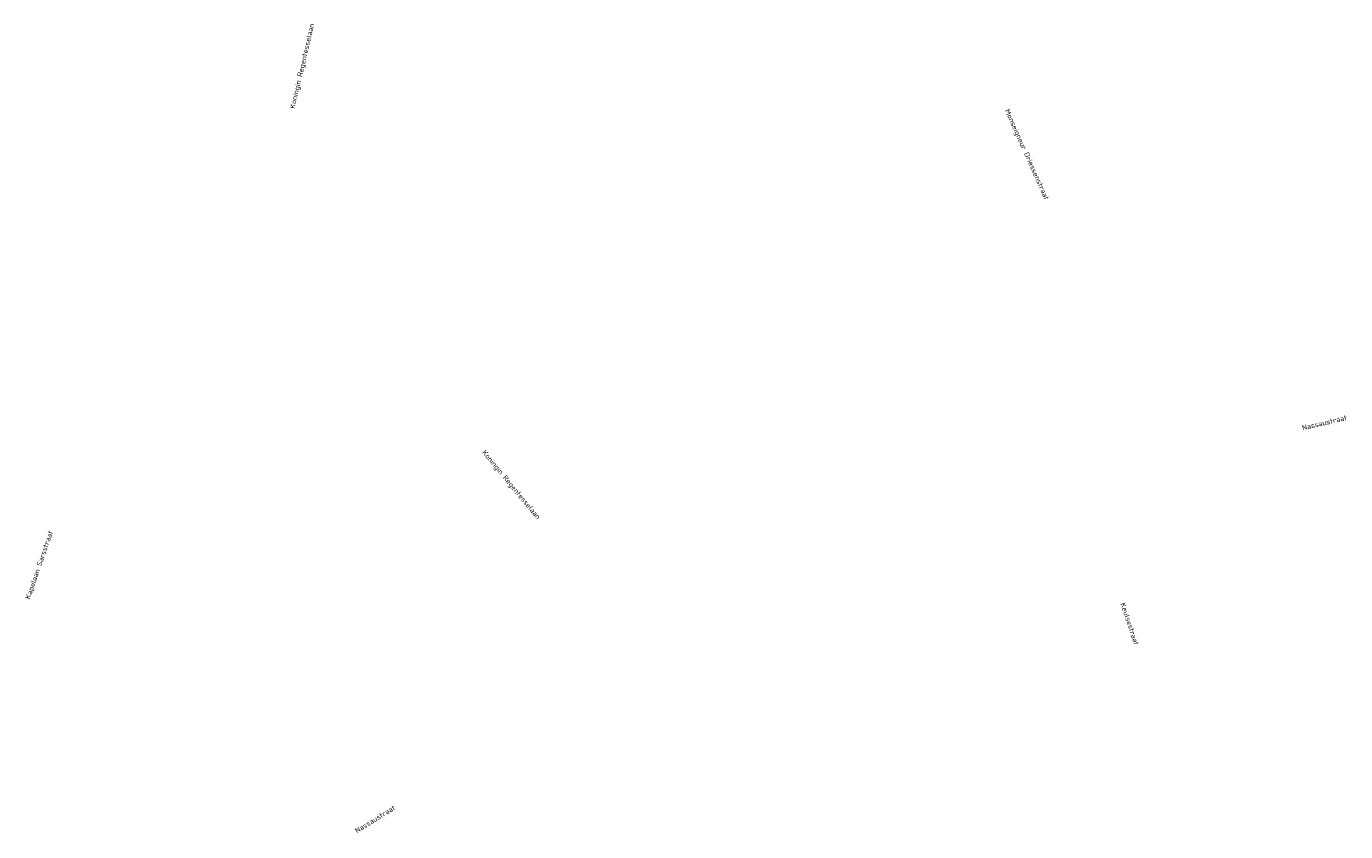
# Model space of a CAD drawing. Header units: metres. Extents: x 196651 to 397723, y 354703 to 710691.
# Tile 5 of 256: x 197546 to 197804, y 355768 to 355926. Entities that reach past the tile are written whole.
import ezdxf

# ---------------------------------------------------------------- set-up
doc = ezdxf.new("R2010")
doc.units = ezdxf.units.M
doc.header["$MEASUREMENT"] = 0
doc.layers.add('B-WE-OG-BEBOUWING_STRAATNAAM-T35', color=6, linetype='Continuous', lineweight=35)
doc.styles.add('NLCS-ISO-M200-T25', font='NLCS-ISO.ttf')

msp = doc.modelspace()

# ---------------------------------------------------------------- texts
at = {"layer": 'B-WE-OG-BEBOUWING_STRAATNAAM-T35', "char_height": 1, "attachment_point": 5, "style": 'NLCS-ISO-M200-T25'}
for s, insert, rotation in [('Koningin Regentesselaan', (197600.313, 355917.804), 76.9), ('Monseigneur Driessenstraat', (197741.913, 355900.491), 294), ('Nassaustraat', (197800.257, 355848.084), 13.1), ('Koningin Regentesselaan', (197641.03, 355835.871), 309.6), ('Kapelaan Sarsstraat', (197548.87, 355820.226), 71), ('Keulsestraat', (197762.151, 355808.742), 288.4), ('Nassaustraat', (197614.476, 355770.563), 32)]:
    msp.add_mtext(s, dxfattribs=dict(at, insert=insert, rotation=rotation))

doc.saveas('drawing.dxf')
